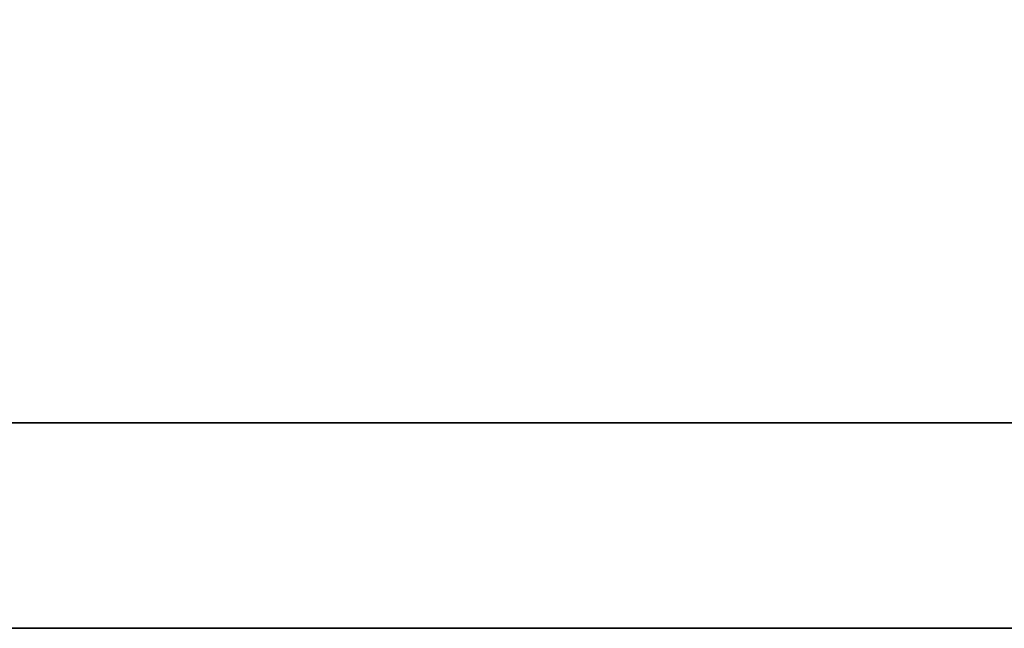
# Model space of a CAD drawing. Extents: x -30 to 1084, y -108 to 142.
# Tile 14 of 54: x 159.633 to 160.112, y -42.341 to -42.045. Entities that reach past the tile are written whole.
import ezdxf

# ---------------------------------------------------------------- set-up
doc = ezdxf.new("R2010")
doc.units = 0
doc.header["$MEASUREMENT"] = 0
doc.layers.add('DIM', color=4, linetype='CONTINUOUS')
doc.layers.add('layer 1', color=7, linetype='CONTINUOUS')

# ---------------------------------------------------------------- blocks, each defined once
blk = doc.blocks.new('TBI MOTION logo(完整正式版)')
at = {"layer": 'layer 1', "color": 22, "lineweight": 35}
blk.add_open_spline([(75.90875, -9.47875), (75.90875, -9.47875), (75.90875, -12.28625), (75.90875, -12.28625), (75.90875, -12.28625), (75.90875, -12.28625), (75.90875, -12.47875), (75.90875, -12.47875), (75.90875, -12.47875), (75.90875, -12.47875), (75.71625, -12.47875), (75.71625, -12.47875), (75.71625, -12.47875), (75.71625, -12.47875), (-88.32875, -12.47875), (-88.32875, -12.47875), (-88.32875, -12.47875), (-88.32875, -12.47875), (-88.32875, -13.29375), (-88.32875, -13.29375), (-88.32875, -13.29375), (-88.32875, -13.29375), (82.89125, -13.29375), (82.89125, -13.29375), (82.89125, -13.29375), (82.89125, -13.29375), (75.90875, -9.47875), (75.90875, -9.47875)], degree=3, knots=[0, 0, 0, 0, 0.1428571, 0.1428571, 0.1428571, 0.1428572, 0.2857143, 0.2857143, 0.2857143, 0.2857143, 0.4285714, 0.4285714, 0.4285714, 0.4285714, 0.5714286, 0.5714286, 0.5714286, 0.5714286, 0.7142857, 0.7142857, 0.7142857, 0.7142857, 0.8571429, 0.8571429, 0.8571429, 0.8571429, 1, 1, 1, 1], dxfattribs=at)

msp = doc.modelspace()

# ---------------------------------------------------------------- block references
at = {"layer": 'DIM', "color": 0, "xscale": 0.1225963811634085, "yscale": 0.1225963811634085, "zscale": 0.1225963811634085}
msp.add_blockref('TBI MOTION logo(完整正式版)', (157.2379, -40.71096), dxfattribs=at)

doc.saveas('drawing.dxf')
